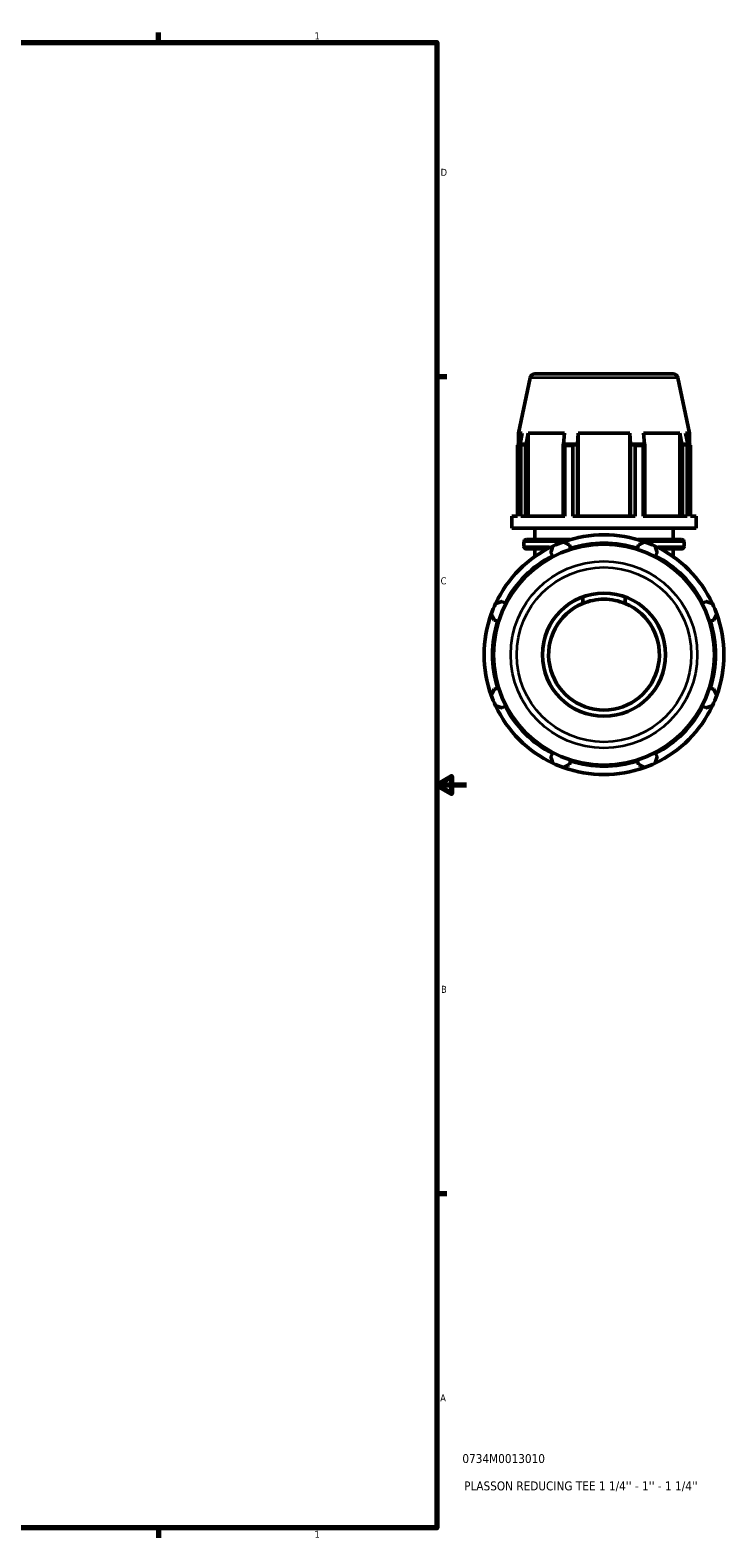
# Model space of a CAD drawing. Header units: inches. Extents: x 0.1 to 45, y -10.3 to 31.7.
# Tile 6 of 7: x 28 to 37.4, y 0.9 to 21.2. Entities that reach past the tile are written whole.
import ezdxf

# ---------------------------------------------------------------- set-up
doc = ezdxf.new("R2010")
doc.units = ezdxf.units.IN
doc.header["$MEASUREMENT"] = 0
for name, color, linetype, lineweight in [('Border (ANSI)', 7, 'Continuous', 70), ('Title (ANSI)', 7, 'Continuous', 50), ('Visible (ANSI)', 7, 'Continuous', 50), ('Visible Narrow (ANSI)', 7, 'Continuous', 35)]:
    doc.layers.add(name, color=color, linetype=linetype, lineweight=lineweight)
doc.styles.add('Note Text (ANSI)', font='tahoma.ttf')
doc.styles.add('Text Style29', font='tahoma.ttf')

# ---------------------------------------------------------------- blocks, each defined once
blk = doc.blocks.new('Borders Default Border')
at = {"layer": 'Border (ANSI)'}
for p, q in [((29.75, 21), (29.75, 21.134)), ((33.5, 16.5), (33.634, 16.5)), ((33.5, 5.5), (33.634, 5.5)), ((29.75, 1), (29.75, 0.866))]:
    blk.add_line(p, q, dxfattribs=at)
at = {"layer": 'Border (ANSI)', "flags": 128}
for points in [[(0.5, 1), (0.5, 21), (33.5, 21), (33.5, 1), (0.5, 1)], [(33.9, 11), (33.5, 11), (33.7, 11.115), (33.7, 10.885), (33.5, 11)]]:
    blk.add_lwpolyline(points, dxfattribs=at)
at = {"layer": 'Border (ANSI)', "color": 5, "true_color": 0x0000ff, "char_height": 0.0945, "attachment_point": 7, "style": 'Note Text (ANSI)'}
for s, insert in [('1', (31.854, 21.04)), ('D', (33.553, 19.203)), ('C', (33.552, 13.701)), ('B', (33.558, 8.203)), ('A', (33.547, 2.703)), ('1', (31.854, 0.866))]:
    blk.add_mtext(s, dxfattribs=dict(at, insert=insert))
blk = doc.blocks.new('Title Blocks ANSI - Large')
at = {"layer": 'Title (ANSI)', "color": 5, "true_color": 0x0000ff, "style": 'Text Style29'}
for tag, p in [('PART_NUMBER_001', (0.345, 0.873)), ('DESCRIPTION_001', (0.369, 0.505))]:
    blk.add_attdef(tag, p, '', height=0.12, dxfattribs=at)

msp = doc.modelspace()

# ---------------------------------------------------------------- linework, layer by layer
at = {"layer": 'Visible (ANSI)'}
for p, q in [((34.759, 16.484), (34.6, 15.737)), ((34.823, 16.536), (36.683, 16.536)), ((36.747, 16.484), (36.906, 15.737)), ((34.653, 15.737), (34.6, 15.737)), ((34.6, 15.58), (34.6, 15.737)), ((34.653, 15.737), (34.624, 15.591)), ((34.703, 15.591), (34.73, 15.737)), ((34.73, 14.622), (34.73, 15.737)), ((35.22, 15.737), (34.73, 15.737)), ((35.22, 15.737), (35.206, 15.591)), ((35.397, 15.591), (35.406, 15.737)), ((36.1, 15.737), (35.406, 15.737)), ((35.406, 14.622), (35.406, 15.737)), ((36.1, 15.737), (36.109, 15.591)), ((36.1, 14.622), (36.1, 15.737)), ((36.3, 15.591), (36.285, 15.737)), ((36.776, 15.737), (36.285, 15.737)), ((36.776, 15.737), (36.803, 15.591)), ((36.776, 14.622), (36.776, 15.737)), ((36.882, 15.591), (36.853, 15.737)), ((36.906, 15.737), (36.853, 15.737)), ((36.906, 15.58), (36.906, 15.737)), ((34.631, 15.573), (34.586, 15.573)), ((34.586, 14.622), (34.586, 15.573)), ((34.624, 15.591), (34.618, 15.589)), ((34.703, 15.591), (34.624, 15.591)), ((34.631, 15.573), (34.631, 14.622)), ((34.697, 15.589), (34.703, 15.591)), ((34.697, 14.622), (34.697, 15.589)), ((35.206, 15.591), (35.203, 15.589)), ((35.203, 15.589), (35.203, 14.622)), ((35.397, 15.591), (35.206, 15.591)), ((35.333, 15.573), (35.225, 15.573)), ((35.225, 14.622), (35.225, 15.573)), ((35.333, 15.573), (35.333, 14.622)), ((35.395, 15.589), (35.397, 15.591)), ((35.395, 14.622), (35.395, 15.589)), ((36.3, 15.591), (36.109, 15.591)), ((36.109, 15.591), (36.111, 15.589)), ((36.111, 15.589), (36.111, 14.622)), ((36.281, 15.573), (36.173, 15.573)), ((36.173, 14.622), (36.173, 15.573)), ((36.281, 15.573), (36.281, 14.622)), ((36.303, 15.589), (36.3, 15.591)), ((36.303, 14.622), (36.303, 15.589)), ((36.882, 15.591), (36.803, 15.591)), ((36.803, 15.591), (36.809, 15.589)), ((36.809, 15.589), (36.809, 14.622)), ((36.92, 15.573), (36.875, 15.573)), ((36.875, 14.622), (36.875, 15.573)), ((36.888, 15.589), (36.882, 15.591)), ((36.92, 15.573), (36.92, 14.622)), ((34.513, 14.457), (34.513, 14.622)), ((34.586, 14.622), (34.513, 14.622)), ((35.225, 14.622), (34.631, 14.622)), ((36.173, 14.622), (35.333, 14.622)), ((36.875, 14.622), (36.281, 14.622)), ((36.993, 14.622), (36.92, 14.622)), ((36.993, 14.457), (36.993, 14.622)), ((36.993, 14.457), (34.513, 14.457)), ((34.823, 14.306), (34.823, 14.457)), ((36.683, 14.306), (36.683, 14.457)), ((34.674, 14.213), (34.674, 14.273)), ((34.707, 14.306), (35.299, 14.306)), ((35.301, 14.188), (35.287, 14.235)), ((36.219, 14.235), (36.205, 14.188)), ((36.207, 14.306), (36.799, 14.306)), ((36.832, 14.213), (36.832, 14.273)), ((34.991, 14.18), (34.707, 14.18)), ((34.823, 14.076), (34.823, 14.18)), ((35.037, 14.131), (35.059, 14.088)), ((36.446, 14.088), (36.469, 14.131)), ((36.799, 14.18), (36.515, 14.18)), ((36.683, 14.076), (36.683, 14.18)), ((34.421, 13.449), (34.378, 13.472)), ((35.467, 13.534), (35.467, 13.445)), ((36.039, 13.445), (36.039, 13.534)), ((37.128, 13.472), (37.085, 13.449)), ((34.274, 13.222), (34.321, 13.208)), ((37.185, 13.208), (37.232, 13.222)), ((34.321, 12.304), (34.274, 12.29)), ((37.232, 12.29), (37.185, 12.304)), ((34.378, 12.04), (34.421, 12.062)), ((37.085, 12.062), (37.128, 12.04)), ((35.059, 11.424), (35.037, 11.381)), ((36.469, 11.381), (36.446, 11.424)), ((35.287, 11.277), (35.301, 11.324)), ((36.205, 11.324), (36.219, 11.277))]:
    msp.add_line(p, q, dxfattribs=at)
for radius in [1.488, 0.829]:
    msp.add_circle((35.753, 12.756), radius, dxfattribs=at)
for centre, radius, start, end in [((34.823, 16.47), 0.0656, 90, 168), ((36.683, 16.47), 0.0656, 12, 90), ((35.753, 12.756), 1.615, 115.208, 154.792), ((34.707, 14.273), 0.0331, 90, 180), ((34.707, 14.213), 0.0331, 180, 270), ((35.753, 12.756), 1.615, 109.792, 115.208), ((35.753, 12.756), 1.615, 70.208, 109.792), ((35.753, 12.756), 1.502, 72.5, 107.5), ((35.753, 12.756), 1.615, 64.792, 70.208), ((35.753, 12.756), 1.615, 25.208, 64.792), ((36.799, 14.273), 0.0331, 0, 90), ((36.799, 14.213), 0.0331, 270, 0), ((35.753, 12.756), 1.502, 117.5, 152.5), ((35.753, 12.756), 1.502, 27.5, 62.5), ((35.753, 12.756), 1.615, 154.792, 160.208), ((35.753, 12.756), 0.746, 112.5298, 67.4702), ((35.753, 12.756), 1.615, 19.792, 25.208), ((35.753, 12.756), 1.615, 160.208, 199.792), ((35.753, 12.756), 1.502, 162.5, 197.5), ((35.753, 12.756), 1.502, 342.5, 17.5), ((35.753, 12.756), 1.615, 340.208, 19.792), ((35.753, 12.756), 1.615, 199.792, 205.208), ((35.753, 12.756), 1.615, 334.792, 340.208), ((35.753, 12.756), 1.615, 205.208, 244.792), ((35.753, 12.756), 1.502, 207.5, 242.5), ((35.753, 12.756), 1.615, 295.208, 334.792), ((35.753, 12.756), 1.502, 297.5, 332.5), ((35.753, 12.756), 1.615, 244.792, 250.208), ((35.753, 12.756), 1.615, 250.208, 289.792), ((35.753, 12.756), 1.502, 252.5, 287.5), ((35.753, 12.756), 1.615, 289.792, 295.208)]:
    msp.add_arc(centre, radius, start, end, dxfattribs=at)
for points, weights in [([(34.586, 15.573), (34.602, 15.581), (34.618, 15.589)], [1, 1.00046245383, 1.00010803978]), ([(34.697, 15.589), (34.665, 15.581), (34.631, 15.573)], [1.00010803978, 1.00046245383, 1]), ([(35.225, 15.573), (35.214, 15.581), (35.203, 15.589)], [1, 1.00046245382, 1.00010803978]), ([(35.395, 15.589), (35.365, 15.581), (35.333, 15.573)], [1.00010803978, 1.00046245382, 1]), ([(36.173, 15.573), (36.141, 15.581), (36.111, 15.589)], [1, 1.00046245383, 1.00010803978]), ([(36.303, 15.589), (36.292, 15.581), (36.281, 15.573)], [1.00010803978, 1.00046245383, 1]), ([(36.875, 15.573), (36.841, 15.581), (36.809, 15.589)], [1, 1.00046245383, 1.00010803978]), ([(36.888, 15.589), (36.904, 15.581), (36.92, 15.573)], [1.00010803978, 1.00046245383, 1]), ([(35.037, 14.131), (35.051, 14.173), (35.065, 14.217)], [1.00085787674, 1.00083743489, 1]), ([(35.206, 14.276), (35.247, 14.255), (35.287, 14.235)], [1, 1.00083743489, 1.00085787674]), ([(36.219, 14.235), (36.259, 14.255), (36.3, 14.276)], [1.00085787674, 1.00083743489, 1]), ([(36.441, 14.217), (36.455, 14.173), (36.469, 14.131)], [1, 1.00083743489, 1.00085787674]), ([(34.292, 13.444), (34.336, 13.458), (34.378, 13.472)], [1, 1.00083743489, 1.00085787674]), ([(37.128, 13.472), (37.17, 13.458), (37.214, 13.444)], [1.00085787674, 1.00083743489, 1]), ([(34.274, 13.222), (34.254, 13.262), (34.233, 13.303)], [1.00085787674, 1.00083743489, 1]), ([(37.273, 13.303), (37.252, 13.262), (37.232, 13.222)], [1, 1.00083743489, 1.00085787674]), ([(34.233, 12.209), (34.254, 12.25), (34.274, 12.29)], [1, 1.00083743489, 1.00085787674]), ([(37.232, 12.29), (37.252, 12.25), (37.273, 12.209)], [1.00085787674, 1.00083743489, 1]), ([(34.378, 12.04), (34.336, 12.054), (34.292, 12.068)], [1.00085787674, 1.00083743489, 1]), ([(37.214, 12.068), (37.17, 12.054), (37.128, 12.04)], [1, 1.00083743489, 1.00085787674]), ([(35.065, 11.295), (35.051, 11.339), (35.037, 11.381)], [1, 1.00083743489, 1.00085787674]), ([(36.469, 11.381), (36.455, 11.339), (36.441, 11.295)], [1.00085787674, 1.00083743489, 1]), ([(35.287, 11.277), (35.247, 11.257), (35.206, 11.236)], [1.00085787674, 1.00083743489, 1]), ([(36.3, 11.236), (36.259, 11.257), (36.219, 11.277)], [1, 1.00083743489, 1.00085787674])]:
    msp.add_rational_spline(points, weights, degree=2, dxfattribs=at)
msp.add_open_spline([(35.467, 13.445), (35.511, 13.463), (35.557, 13.477), (35.653, 13.497), (35.704, 13.502), (35.802, 13.502), (35.853, 13.497), (35.949, 13.477), (35.995, 13.463), (36.039, 13.445)], degree=3, knots=[-3.796278, -3.796278, -3.796278, -3.796278, -3.438084, -3.438084, -3.061536, -3.061536, -2.684987, -2.684987, -2.326793, -2.326793, -2.326793, -2.326793], dxfattribs=at)
at = {"layer": 'Visible Narrow (ANSI)'}
for p, q in [((36.735, 16.484), (34.771, 16.484)), ((34.675, 14.213), (35.021, 14.213)), ((35.151, 14.273), (34.676, 14.273)), ((36.83, 14.273), (36.355, 14.273)), ((36.485, 14.213), (36.831, 14.213))]:
    msp.add_line(p, q, dxfattribs=at)
for radius in [1.257, 1.176]:
    msp.add_circle((35.753, 12.756), radius, dxfattribs=at)

# ---------------------------------------------------------------- block references
msp.add_blockref('Borders Default Border', (0, 0))
msp.add_blockref('Title Blocks ANSI - Large', (33.5, 1)).add_auto_attribs({'PART_NUMBER_001': '0734M0013010', 'DESCRIPTION_001': "PLASSON REDUCING TEE 1 1/4'' - 1'' - 1 1/4''"})

doc.saveas('drawing.dxf')
